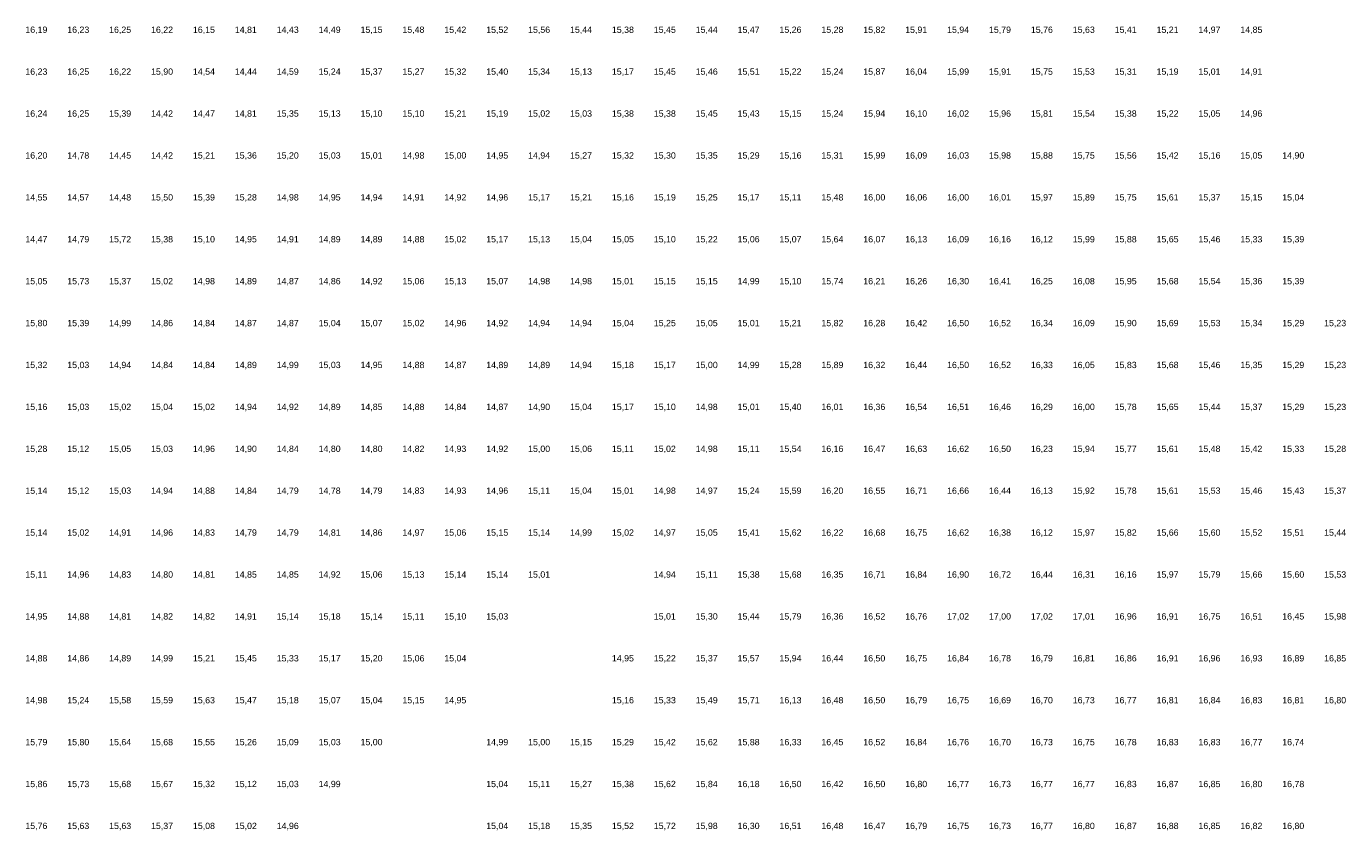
# Model space of a CAD drawing. Extents: x 198243 to 199107, y 361914 to 363516.
# Tile 7 of 17: x 198793 to 199107, y 362314 to 362506. Entities that reach past the tile are written whole.
import ezdxf
from ezdxf.enums import TextEntityAlignment as Align

# ---------------------------------------------------------------- set-up
doc = ezdxf.new("R2010")
doc.units = 0
doc.header["$MEASUREMENT"] = 0
doc.layers.add('rijk_10Anno', color=254, linetype='Continuous')
doc.styles.add('Arial', font='arial.ttf')

msp = doc.modelspace()

# ---------------------------------------------------------------- texts
at = {"layer": 'rijk_10Anno', "color": 254, "style": 'Arial'}
for s, p in [('16,19', (198795, 362503.82)), ('16,23', (198805, 362503.82)), ('16,25', (198815, 362503.82)), ('16,22', (198825, 362503.82)), ('16,15', (198835, 362503.82)), ('14,81', (198845, 362503.82)), ('14,43', (198855, 362503.82)), ('14,49', (198865, 362503.82)), ('15,15', (198875, 362503.82)), ('15,48', (198885, 362503.82)), ('15,42', (198895, 362503.82)), ('15,52', (198905, 362503.82)), ('15,56', (198915, 362503.82)), ('15,44', (198925, 362503.82)), ('15,38', (198935, 362503.82)), ('15,45', (198945, 362503.82)), ('15,44', (198955, 362503.82)), ('15,47', (198965, 362503.82)), ('15,26', (198975, 362503.82)), ('15,28', (198985, 362503.82)), ('15,82', (198995, 362503.82)), ('15,91', (199005, 362503.82)), ('15,94', (199015, 362503.82)), ('15,79', (199025, 362503.82)), ('15,76', (199035, 362503.82)), ('15,63', (199045, 362503.82)), ('15,41', (199055, 362503.82)), ('15,21', (199065, 362503.82)), ('14,97', (199075, 362503.82)), ('14,85', (199085, 362503.82)), ('16,23', (198795, 362493.82)), ('16,25', (198805, 362493.82)), ('16,22', (198815, 362493.82)), ('15,90', (198825, 362493.82)), ('14,54', (198835, 362493.82)), ('14,44', (198845, 362493.82)), ('14,59', (198855, 362493.82)), ('15,24', (198865, 362493.82)), ('15,37', (198875, 362493.82)), ('15,27', (198885, 362493.82)), ('15,32', (198895, 362493.82)), ('15,40', (198905, 362493.82)), ('15,34', (198915, 362493.82)), ('15,13', (198925, 362493.82)), ('15,17', (198935, 362493.82)), ('15,45', (198945, 362493.82)), ('15,46', (198955, 362493.82)), ('15,51', (198965, 362493.82)), ('15,22', (198975, 362493.82)), ('15,24', (198985, 362493.82)), ('15,87', (198995, 362493.82)), ('16,04', (199005, 362493.82)), ('15,99', (199015, 362493.82)), ('15,91', (199025, 362493.82)), ('15,75', (199035, 362493.82)), ('15,53', (199045, 362493.82)), ('15,31', (199055, 362493.82)), ('15,19', (199065, 362493.82)), ('15,01', (199075, 362493.82)), ('14,91', (199085, 362493.82)), ('16,24', (198795, 362483.82)), ('16,25', (198805, 362483.82)), ('15,39', (198815, 362483.82)), ('14,42', (198825, 362483.82)), ('14,47', (198835, 362483.82)), ('14,81', (198845, 362483.82)), ('15,35', (198855, 362483.82)), ('15,13', (198865, 362483.82)), ('15,10', (198875, 362483.82)), ('15,10', (198885, 362483.82)), ('15,21', (198895, 362483.82)), ('15,19', (198905, 362483.82)), ('15,02', (198915, 362483.82)), ('15,03', (198925, 362483.82)), ('15,38', (198935, 362483.82)), ('15,38', (198945, 362483.82)), ('15,45', (198955, 362483.82)), ('15,43', (198965, 362483.82)), ('15,15', (198975, 362483.82)), ('15,24', (198985, 362483.82)), ('15,94', (198995, 362483.82)), ('16,10', (199005, 362483.82)), ('16,02', (199015, 362483.82)), ('15,96', (199025, 362483.82)), ('15,81', (199035, 362483.82)), ('15,54', (199045, 362483.82)), ('15,38', (199055, 362483.82)), ('15,22', (199065, 362483.82)), ('15,05', (199075, 362483.82)), ('14,96', (199085, 362483.82)), ('16,20', (198795, 362473.82)), ('14,78', (198805, 362473.82)), ('14,45', (198815, 362473.82)), ('14,42', (198825, 362473.82)), ('15,21', (198835, 362473.82)), ('15,36', (198845, 362473.82)), ('15,20', (198855, 362473.82)), ('15,03', (198865, 362473.82)), ('15,01', (198875, 362473.82)), ('14,98', (198885, 362473.82)), ('15,00', (198895, 362473.82)), ('14,95', (198905, 362473.82)), ('14,94', (198915, 362473.82)), ('15,27', (198925, 362473.82)), ('15,32', (198935, 362473.82)), ('15,30', (198945, 362473.82)), ('15,35', (198955, 362473.82)), ('15,29', (198965, 362473.82)), ('15,16', (198975, 362473.82)), ('15,31', (198985, 362473.82)), ('15,99', (198995, 362473.82)), ('16,09', (199005, 362473.82)), ('16,03', (199015, 362473.82)), ('15,98', (199025, 362473.82)), ('15,88', (199035, 362473.82)), ('15,75', (199045, 362473.82)), ('15,56', (199055, 362473.82)), ('15,42', (199065, 362473.82)), ('15,16', (199075, 362473.82)), ('15,05', (199085, 362473.82)), ('14,90', (199095, 362473.82)), ('14,55', (198795, 362463.82)), ('14,57', (198805, 362463.82)), ('14,48', (198815, 362463.82)), ('15,50', (198825, 362463.82)), ('15,39', (198835, 362463.82)), ('15,28', (198845, 362463.82)), ('14,98', (198855, 362463.82)), ('14,95', (198865, 362463.82)), ('14,94', (198875, 362463.82)), ('14,91', (198885, 362463.82)), ('14,92', (198895, 362463.82)), ('14,96', (198905, 362463.82)), ('15,17', (198915, 362463.82)), ('15,21', (198925, 362463.82)), ('15,16', (198935, 362463.82)), ('15,19', (198945, 362463.82)), ('15,25', (198955, 362463.82)), ('15,17', (198965, 362463.82)), ('15,11', (198975, 362463.82)), ('15,48', (198985, 362463.82)), ('16,00', (198995, 362463.82)), ('16,06', (199005, 362463.82)), ('16,00', (199015, 362463.82)), ('16,01', (199025, 362463.82)), ('15,97', (199035, 362463.82)), ('15,89', (199045, 362463.82)), ('15,75', (199055, 362463.82)), ('15,61', (199065, 362463.82)), ('15,37', (199075, 362463.82)), ('15,15', (199085, 362463.82)), ('15,04', (199095, 362463.82)), ('14,47', (198795, 362453.82)), ('14,79', (198805, 362453.82)), ('15,72', (198815, 362453.82)), ('15,38', (198825, 362453.82)), ('15,10', (198835, 362453.82)), ('14,95', (198845, 362453.82)), ('14,91', (198855, 362453.82)), ('14,89', (198865, 362453.82)), ('14,89', (198875, 362453.82)), ('14,88', (198885, 362453.82)), ('15,02', (198895, 362453.82)), ('15,17', (198905, 362453.82)), ('15,13', (198915, 362453.82)), ('15,04', (198925, 362453.82)), ('15,05', (198935, 362453.82)), ('15,10', (198945, 362453.82)), ('15,22', (198955, 362453.82)), ('15,06', (198965, 362453.82)), ('15,07', (198975, 362453.82)), ('15,64', (198985, 362453.82)), ('16,07', (198995, 362453.82)), ('16,13', (199005, 362453.82)), ('16,09', (199015, 362453.82)), ('16,16', (199025, 362453.82)), ('16,12', (199035, 362453.82)), ('15,99', (199045, 362453.82)), ('15,88', (199055, 362453.82)), ('15,65', (199065, 362453.82)), ('15,46', (199075, 362453.82)), ('15,33', (199085, 362453.82)), ('15,39', (199095, 362453.82)), ('15,05', (198795, 362443.82)), ('15,73', (198805, 362443.82)), ('15,37', (198815, 362443.82)), ('15,02', (198825, 362443.82)), ('14,98', (198835, 362443.82)), ('14,89', (198845, 362443.82)), ('14,87', (198855, 362443.82)), ('14,86', (198865, 362443.82)), ('14,92', (198875, 362443.82)), ('15,06', (198885, 362443.82)), ('15,13', (198895, 362443.82)), ('15,07', (198905, 362443.82)), ('14,98', (198915, 362443.82)), ('14,98', (198925, 362443.82)), ('15,01', (198935, 362443.82)), ('15,15', (198945, 362443.82)), ('15,15', (198955, 362443.82)), ('14,99', (198965, 362443.82)), ('15,10', (198975, 362443.82)), ('15,74', (198985, 362443.82)), ('16,21', (198995, 362443.82)), ('16,26', (199005, 362443.82)), ('16,30', (199015, 362443.82)), ('16,41', (199025, 362443.82)), ('16,25', (199035, 362443.82)), ('16,08', (199045, 362443.82)), ('15,95', (199055, 362443.82)), ('15,68', (199065, 362443.82)), ('15,54', (199075, 362443.82)), ('15,36', (199085, 362443.82)), ('15,39', (199095, 362443.82)), ('15,80', (198795, 362433.82)), ('15,39', (198805, 362433.82)), ('14,99', (198815, 362433.82)), ('14,86', (198825, 362433.82)), ('14,84', (198835, 362433.82)), ('14,87', (198845, 362433.82)), ('14,87', (198855, 362433.82)), ('15,04', (198865, 362433.82)), ('15,07', (198875, 362433.82)), ('15,02', (198885, 362433.82)), ('14,96', (198895, 362433.82)), ('14,92', (198905, 362433.82)), ('14,94', (198915, 362433.82)), ('14,94', (198925, 362433.82)), ('15,04', (198935, 362433.82)), ('15,25', (198945, 362433.82)), ('15,05', (198955, 362433.82)), ('15,01', (198965, 362433.82)), ('15,21', (198975, 362433.82)), ('15,82', (198985, 362433.82)), ('16,28', (198995, 362433.82)), ('16,42', (199005, 362433.82)), ('16,50', (199015, 362433.82)), ('16,52', (199025, 362433.82)), ('16,34', (199035, 362433.82)), ('16,09', (199045, 362433.82)), ('15,90', (199055, 362433.82)), ('15,69', (199065, 362433.82)), ('15,53', (199075, 362433.82)), ('15,34', (199085, 362433.82)), ('15,29', (199095, 362433.82)), ('15,23', (199105, 362433.82)), ('15,32', (198795, 362423.82)), ('15,03', (198805, 362423.82)), ('14,94', (198815, 362423.82)), ('14,84', (198825, 362423.82)), ('14,84', (198835, 362423.82)), ('14,89', (198845, 362423.82)), ('14,99', (198855, 362423.82)), ('15,03', (198865, 362423.82)), ('14,95', (198875, 362423.82)), ('14,88', (198885, 362423.82)), ('14,87', (198895, 362423.82)), ('14,89', (198905, 362423.82)), ('14,89', (198915, 362423.82)), ('14,94', (198925, 362423.82)), ('15,18', (198935, 362423.82)), ('15,17', (198945, 362423.82)), ('15,00', (198955, 362423.82)), ('14,99', (198965, 362423.82)), ('15,28', (198975, 362423.82)), ('15,89', (198985, 362423.82)), ('16,32', (198995, 362423.82)), ('16,44', (199005, 362423.82)), ('16,50', (199015, 362423.82)), ('16,52', (199025, 362423.82)), ('16,33', (199035, 362423.82)), ('16,05', (199045, 362423.82)), ('15,83', (199055, 362423.82)), ('15,68', (199065, 362423.82)), ('15,46', (199075, 362423.82)), ('15,35', (199085, 362423.82)), ('15,29', (199095, 362423.82)), ('15,23', (199105, 362423.82)), ('15,16', (198795, 362413.82)), ('15,03', (198805, 362413.82)), ('15,02', (198815, 362413.82)), ('15,04', (198825, 362413.82)), ('15,02', (198835, 362413.82)), ('14,94', (198845, 362413.82)), ('14,92', (198855, 362413.82)), ('14,89', (198865, 362413.82)), ('14,85', (198875, 362413.82)), ('14,88', (198885, 362413.82)), ('14,84', (198895, 362413.82)), ('14,87', (198905, 362413.82)), ('14,90', (198915, 362413.82)), ('15,04', (198925, 362413.82)), ('15,17', (198935, 362413.82)), ('15,10', (198945, 362413.82)), ('14,98', (198955, 362413.82)), ('15,01', (198965, 362413.82)), ('15,40', (198975, 362413.82)), ('16,01', (198985, 362413.82)), ('16,36', (198995, 362413.82)), ('16,54', (199005, 362413.82)), ('16,51', (199015, 362413.82)), ('16,46', (199025, 362413.82)), ('16,29', (199035, 362413.82)), ('16,00', (199045, 362413.82)), ('15,78', (199055, 362413.82)), ('15,65', (199065, 362413.82)), ('15,44', (199075, 362413.82)), ('15,37', (199085, 362413.82)), ('15,29', (199095, 362413.82)), ('15,23', (199105, 362413.82)), ('15,28', (198795, 362403.82)), ('15,12', (198805, 362403.82)), ('15,05', (198815, 362403.82)), ('15,03', (198825, 362403.82)), ('14,96', (198835, 362403.82)), ('14,90', (198845, 362403.82)), ('14,84', (198855, 362403.82)), ('14,80', (198865, 362403.82)), ('14,80', (198875, 362403.82)), ('14,82', (198885, 362403.82)), ('14,93', (198895, 362403.82)), ('14,92', (198905, 362403.82)), ('15,00', (198915, 362403.82)), ('15,06', (198925, 362403.82)), ('15,11', (198935, 362403.82)), ('15,02', (198945, 362403.82)), ('14,98', (198955, 362403.82)), ('15,11', (198965, 362403.82)), ('15,54', (198975, 362403.82)), ('16,16', (198985, 362403.82)), ('16,47', (198995, 362403.82)), ('16,63', (199005, 362403.82)), ('16,62', (199015, 362403.82)), ('16,50', (199025, 362403.82)), ('16,23', (199035, 362403.82)), ('15,94', (199045, 362403.82)), ('15,77', (199055, 362403.82)), ('15,61', (199065, 362403.82)), ('15,48', (199075, 362403.82)), ('15,42', (199085, 362403.82)), ('15,33', (199095, 362403.82)), ('15,28', (199105, 362403.82)), ('15,14', (198795, 362393.82)), ('15,12', (198805, 362393.82)), ('15,03', (198815, 362393.82)), ('14,94', (198825, 362393.82)), ('14,88', (198835, 362393.82)), ('14,84', (198845, 362393.82)), ('14,79', (198855, 362393.82)), ('14,78', (198865, 362393.82)), ('14,79', (198875, 362393.82)), ('14,83', (198885, 362393.82)), ('14,93', (198895, 362393.82)), ('14,96', (198905, 362393.82)), ('15,11', (198915, 362393.82)), ('15,04', (198925, 362393.82)), ('15,01', (198935, 362393.82)), ('14,98', (198945, 362393.82)), ('14,97', (198955, 362393.82)), ('15,24', (198965, 362393.82)), ('15,59', (198975, 362393.82)), ('16,20', (198985, 362393.82)), ('16,55', (198995, 362393.82)), ('16,71', (199005, 362393.82)), ('16,66', (199015, 362393.82)), ('16,44', (199025, 362393.82)), ('16,13', (199035, 362393.82)), ('15,92', (199045, 362393.82)), ('15,78', (199055, 362393.82)), ('15,61', (199065, 362393.82)), ('15,53', (199075, 362393.82)), ('15,46', (199085, 362393.82)), ('15,43', (199095, 362393.82)), ('15,37', (199105, 362393.82)), ('15,14', (198795, 362383.82)), ('15,02', (198805, 362383.82)), ('14,91', (198815, 362383.82)), ('14,96', (198825, 362383.82)), ('14,83', (198835, 362383.82)), ('14,79', (198845, 362383.82)), ('14,79', (198855, 362383.82)), ('14,81', (198865, 362383.82)), ('14,86', (198875, 362383.82)), ('14,97', (198885, 362383.82)), ('15,06', (198895, 362383.82)), ('15,15', (198905, 362383.82)), ('15,14', (198915, 362383.82)), ('14,99', (198925, 362383.82)), ('15,02', (198935, 362383.82)), ('14,97', (198945, 362383.82)), ('15,05', (198955, 362383.82)), ('15,41', (198965, 362383.82)), ('15,62', (198975, 362383.82)), ('16,22', (198985, 362383.82)), ('16,68', (198995, 362383.82)), ('16,75', (199005, 362383.82)), ('16,62', (199015, 362383.82)), ('16,38', (199025, 362383.82)), ('16,12', (199035, 362383.82)), ('15,97', (199045, 362383.82)), ('15,82', (199055, 362383.82)), ('15,66', (199065, 362383.82)), ('15,60', (199075, 362383.82)), ('15,52', (199085, 362383.82)), ('15,51', (199095, 362383.82)), ('15,44', (199105, 362383.82)), ('15,11', (198795, 362373.82)), ('14,96', (198805, 362373.82)), ('14,83', (198815, 362373.82)), ('14,80', (198825, 362373.82)), ('14,81', (198835, 362373.82)), ('14,85', (198845, 362373.82)), ('14,85', (198855, 362373.82)), ('14,92', (198865, 362373.82)), ('15,06', (198875, 362373.82)), ('15,13', (198885, 362373.82)), ('15,14', (198895, 362373.82)), ('15,14', (198905, 362373.82)), ('15,01', (198915, 362373.82)), ('14,94', (198945, 362373.82)), ('15,11', (198955, 362373.82)), ('15,38', (198965, 362373.82)), ('15,68', (198975, 362373.82)), ('16,35', (198985, 362373.82)), ('16,71', (198995, 362373.82)), ('16,84', (199005, 362373.82)), ('16,90', (199015, 362373.82)), ('16,72', (199025, 362373.82)), ('16,44', (199035, 362373.82)), ('16,31', (199045, 362373.82)), ('16,16', (199055, 362373.82)), ('15,97', (199065, 362373.82)), ('15,79', (199075, 362373.82)), ('15,66', (199085, 362373.82)), ('15,60', (199095, 362373.82)), ('15,53', (199105, 362373.82)), ('14,95', (198795, 362363.82)), ('14,88', (198805, 362363.82)), ('14,81', (198815, 362363.82)), ('14,82', (198825, 362363.82)), ('14,82', (198835, 362363.82)), ('14,91', (198845, 362363.82)), ('15,14', (198855, 362363.82)), ('15,18', (198865, 362363.82)), ('15,14', (198875, 362363.82)), ('15,11', (198885, 362363.82)), ('15,10', (198895, 362363.82)), ('15,03', (198905, 362363.82)), ('15,01', (198945, 362363.82)), ('15,30', (198955, 362363.82)), ('15,44', (198965, 362363.82)), ('15,79', (198975, 362363.82)), ('16,36', (198985, 362363.82)), ('16,52', (198995, 362363.82)), ('16,76', (199005, 362363.82)), ('17,02', (199015, 362363.82)), ('17,00', (199025, 362363.82)), ('17,02', (199035, 362363.82)), ('17,01', (199045, 362363.82)), ('16,96', (199055, 362363.82)), ('16,91', (199065, 362363.82)), ('16,75', (199075, 362363.82)), ('16,51', (199085, 362363.82)), ('16,45', (199095, 362363.82)), ('15,98', (199105, 362363.82)), ('14,88', (198795, 362353.82)), ('14,86', (198805, 362353.82)), ('14,89', (198815, 362353.82)), ('14,99', (198825, 362353.82)), ('15,21', (198835, 362353.82)), ('15,45', (198845, 362353.82)), ('15,33', (198855, 362353.82)), ('15,17', (198865, 362353.82)), ('15,20', (198875, 362353.82)), ('15,06', (198885, 362353.82)), ('15,04', (198895, 362353.82)), ('14,95', (198935, 362353.82)), ('15,22', (198945, 362353.82)), ('15,37', (198955, 362353.82)), ('15,57', (198965, 362353.82)), ('15,94', (198975, 362353.82)), ('16,44', (198985, 362353.82)), ('16,50', (198995, 362353.82)), ('16,75', (199005, 362353.82)), ('16,84', (199015, 362353.82)), ('16,78', (199025, 362353.82)), ('16,79', (199035, 362353.82)), ('16,81', (199045, 362353.82)), ('16,86', (199055, 362353.82)), ('16,91', (199065, 362353.82)), ('16,96', (199075, 362353.82)), ('16,93', (199085, 362353.82)), ('16,89', (199095, 362353.82)), ('16,85', (199105, 362353.82)), ('14,98', (198795, 362343.82)), ('15,24', (198805, 362343.82)), ('15,58', (198815, 362343.82)), ('15,59', (198825, 362343.82)), ('15,63', (198835, 362343.82)), ('15,47', (198845, 362343.82)), ('15,18', (198855, 362343.82)), ('15,07', (198865, 362343.82)), ('15,04', (198875, 362343.82)), ('15,15', (198885, 362343.82)), ('14,95', (198895, 362343.82)), ('15,16', (198935, 362343.82)), ('15,33', (198945, 362343.82)), ('15,49', (198955, 362343.82)), ('15,71', (198965, 362343.82)), ('16,13', (198975, 362343.82)), ('16,48', (198985, 362343.82)), ('16,50', (198995, 362343.82)), ('16,79', (199005, 362343.82)), ('16,75', (199015, 362343.82)), ('16,69', (199025, 362343.82)), ('16,70', (199035, 362343.82)), ('16,73', (199045, 362343.82)), ('16,77', (199055, 362343.82)), ('16,81', (199065, 362343.82)), ('16,84', (199075, 362343.82)), ('16,83', (199085, 362343.82)), ('16,81', (199095, 362343.82)), ('16,80', (199105, 362343.82)), ('15,79', (198795, 362333.82)), ('15,80', (198805, 362333.82)), ('15,64', (198815, 362333.82)), ('15,68', (198825, 362333.82)), ('15,55', (198835, 362333.82)), ('15,26', (198845, 362333.82)), ('15,09', (198855, 362333.82)), ('15,03', (198865, 362333.82)), ('15,00', (198875, 362333.82)), ('14,99', (198905, 362333.82)), ('15,00', (198915, 362333.82)), ('15,15', (198925, 362333.82)), ('15,29', (198935, 362333.82)), ('15,42', (198945, 362333.82)), ('15,62', (198955, 362333.82)), ('15,88', (198965, 362333.82)), ('16,33', (198975, 362333.82)), ('16,45', (198985, 362333.82)), ('16,52', (198995, 362333.82)), ('16,84', (199005, 362333.82)), ('16,76', (199015, 362333.82)), ('16,70', (199025, 362333.82)), ('16,73', (199035, 362333.82)), ('16,75', (199045, 362333.82)), ('16,78', (199055, 362333.82)), ('16,83', (199065, 362333.82)), ('16,83', (199075, 362333.82)), ('16,77', (199085, 362333.82)), ('16,74', (199095, 362333.82)), ('15,86', (198795, 362323.82)), ('15,73', (198805, 362323.82)), ('15,68', (198815, 362323.82)), ('15,67', (198825, 362323.82)), ('15,32', (198835, 362323.82)), ('15,12', (198845, 362323.82)), ('15,03', (198855, 362323.82)), ('14,99', (198865, 362323.82)), ('15,04', (198905, 362323.82)), ('15,11', (198915, 362323.82)), ('15,27', (198925, 362323.82)), ('15,38', (198935, 362323.82)), ('15,62', (198945, 362323.82)), ('15,84', (198955, 362323.82)), ('16,18', (198965, 362323.82)), ('16,50', (198975, 362323.82)), ('16,42', (198985, 362323.82)), ('16,50', (198995, 362323.82)), ('16,80', (199005, 362323.82)), ('16,77', (199015, 362323.82)), ('16,73', (199025, 362323.82)), ('16,77', (199035, 362323.82)), ('16,77', (199045, 362323.82)), ('16,83', (199055, 362323.82)), ('16,87', (199065, 362323.82)), ('16,85', (199075, 362323.82)), ('16,80', (199085, 362323.82)), ('16,78', (199095, 362323.82)), ('15,76', (198795, 362313.82)), ('15,63', (198805, 362313.82)), ('15,63', (198815, 362313.82)), ('15,37', (198825, 362313.82)), ('15,08', (198835, 362313.82)), ('15,02', (198845, 362313.82)), ('14,96', (198855, 362313.82)), ('15,04', (198905, 362313.82)), ('15,18', (198915, 362313.82)), ('15,35', (198925, 362313.82)), ('15,52', (198935, 362313.82)), ('15,72', (198945, 362313.82)), ('15,98', (198955, 362313.82)), ('16,30', (198965, 362313.82)), ('16,51', (198975, 362313.82)), ('16,48', (198985, 362313.82)), ('16,47', (198995, 362313.82)), ('16,79', (199005, 362313.82)), ('16,75', (199015, 362313.82)), ('16,73', (199025, 362313.82)), ('16,77', (199035, 362313.82)), ('16,80', (199045, 362313.82)), ('16,87', (199055, 362313.82)), ('16,88', (199065, 362313.82)), ('16,85', (199075, 362313.82)), ('16,82', (199085, 362313.82)), ('16,80', (199095, 362313.82))]:
    msp.add_text(s, height=1.503, dxfattribs=at).set_placement(p, align=Align.BOTTOM_CENTER)

doc.saveas('drawing.dxf')
